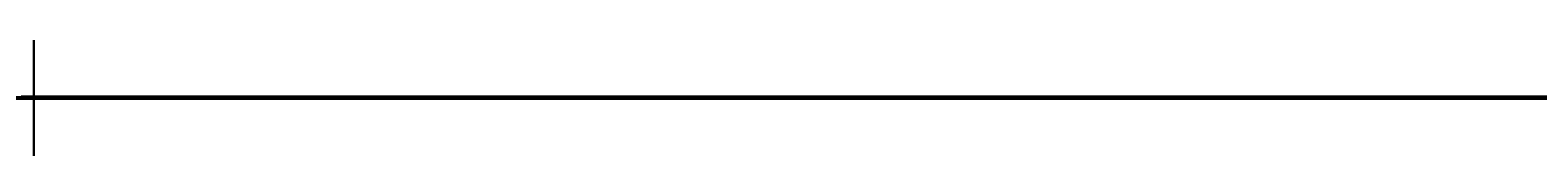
# Model space of a CAD drawing. Header units: millimetres. Extents: x -12354389001 to 271431, y -126469 to 48347.
# Tile 66 of 79: x -12326531456 to -12326259394, y -53107 to -32213. Entities that reach past the tile are written whole.
import ezdxf
from ezdxf.enums import TextEntityAlignment as Align

# ---------------------------------------------------------------- set-up
doc = ezdxf.new("R2010")
doc.units = ezdxf.units.MM
for name, pattern in [('1', [0]), ('4', [5, 3, -2]), ('BGS', [10, 0, 10])]:
    doc.linetypes.add(name, pattern=pattern)
doc.layers.get('0').update_dxf_attribs({"lineweight": 9})
doc.layers.add('00 opisy', color=7, linetype='Continuous', lineweight=25)
doc.layers.add('EBUPP', color=7, linetype='1', lineweight=30)
for name, color, linetype in [('EADOD', 7, 'Continuous'), ('EDZPD', 3, '1'), ('EDZTD', 3, 'Continuous'), ('SDROK', 7, 'Continuous'), ('SDRPK', 7, '1'), ('SZOPO', 7, 'BGS'), ('SZZPZ', 102, 'Continuous'), ('UCCPOR', 6, '1'), ('UEEOO', 1, 'Continuous'), ('UEEPA', 1, '1'), ('UEEPON', 1, '1'), ('UEETO', 1, 'Continuous'), ('UGGOA', 2, 'Continuous'), ('UGGOO', 2, 'Continuous'), ('UGGPOR', 2, '1'), ('UGGTO', 2, 'Continuous'), ('UKKOA', 7, 'Continuous'), ('UKKOO', 1, 'Continuous'), ('UKKPA', 1, '1'), ('UKKPB', 1, '1'), ('UKKTO', 1, 'Continuous'), ('UTTPO', 1, '1'), ('UTTTO', 2, 'Continuous'), ('UWWOA', 5, 'Continuous'), ('UWWOO', 5, 'Continuous'), ('UWWPA', 5, '1'), ('UWWPO', 5, '4'), ('UWWTO', 5, 'Continuous'), ('WUKOS', 7, 'Continuous'), ('WUKPS', 7, '1'), ('ZAKRES', 2, '1')]:
    doc.layers.add(name, color=color, linetype=linetype)
doc.styles.get("Standard").update_dxf_attribs({"font": 'arial.ttf'})

# ---------------------------------------------------------------- blocks, each defined once
blk = doc.blocks.new('GRO')
blk.add_circle((0, 0), 0.09)
blk = doc.blocks.new('DLI')
blk.add_circle((0, 0), 0.09)
for centre, start, end in [((0, 0.750093), 30.14144, 149.85856), ((-0.713298, 0.231779), 102.145781, 221.858708), ((0.713298, 0.231779), 318.141292, 77.854219), ((-0.440797, -0.606751), 174.149498, 293.852913), ((0.440797, -0.606751), 246.147087, 5.850502)]:
    blk.add_arc(centre, 0.75, start, end)
blk = doc.blocks.new('TRA')
for p, q in [((-5.5, 2.7539), (-5.5, 1.7539)), ((-4.5, 2.7539), (-4.5, 1.7539)), ((4.5, 2.7539), (4.5, 1.7539)), ((5.5, 2.7539), (5.5, 1.7539)), ((-0.5, -2.2461), (-0.5, -3.2461)), ((0.5, -2.2461), (0.5, -3.2461))]:
    blk.add_line(p, q)
blk = doc.blocks.new('DIG')
for p, q in [((-0.6024, 0.1875), (-0.9874, 1.3242)), ((-0.9874, 1.3242), (-0.0078, 0.6309)), ((-0.0078, 0.6309), (0.9542, 1.3483)), ((0.9542, 1.3483), (0.5976, 0.2024)), ((0.5976, 0.2024), (1.5772, -0.4909)), ((-1.5645, -0.5299), (-0.6024, 0.1875)), ((-0.3645, -0.515), (-1.5645, -0.5299)), ((0.0205, -1.6517), (-0.3645, -0.515)), ((0.3772, -0.5058), (0.0205, -1.6517)), ((1.5772, -0.4909), (0.3772, -0.5058))]:
    blk.add_line(p, q)
blk.add_circle((0, 0), 0.09)
blk = doc.blocks.new('SLS')
blk.add_circle((0, 0), 0.35)
blk = doc.blocks.new('LAT')
for p, q in [((0, 1.2), (0, 2)), ((-2, 0), (-1.2, 0)), ((1.2, 0), (2, 0)), ((0, -1.2), (0, -2))]:
    blk.add_line(p, q)
blk = doc.blocks.new('KRA')
for p, q in [((-0.75, -0.3571), (-0.75, 0.3571)), ((-0.75, 0.3571), (0.75, 0.3571)), ((-0.25, -0.3571), (-0.25, 0.3571)), ((0.25, -0.3571), (0.25, 0.3571)), ((0.75, 0.3571), (0.75, -0.3571)), ((0.75, -0.3571), (-0.75, -0.3571))]:
    blk.add_line(p, q)
blk = doc.blocks.new('WLZ')
blk.add_circle((0, 0), 0.4)
blk = doc.blocks.new('ZAS')
for p, q in [((0.25, 0.25), (-0.25, 0.25)), ((-0.25, 0.25), (-0.25, -0.25)), ((0.25, -0.25), (0.25, 0.25)), ((-0.25, -0.25), (0.25, -0.25))]:
    blk.add_line(p, q)
blk = doc.blocks.new('HYP')
for p, q in [((0, 1.5), (-0.5303, 0.9697)), ((0, 1.5), (0.5303, 0.9697)), ((0, 0.75), (0, 1.5))]:
    blk.add_line(p, q)
blk.add_circle((0, 0), 0.75)
blk = doc.blocks.new('WSP')
blk.add_circle((0, 0), 0.09)
blk = doc.blocks.new('Wrocławska 82')
at = {"layer": 'EBUPP', "linetype": '1'}
for p, q in [((-294997.89, 34119.71), (-294968.16, 34112.41)), ((-294965.16, 34101.16), (-294980.64, 34104.96)), ((-294976.87, 34057.14), (-294973.47, 34070.83)), ((-294973.47, 34070.83), (-294961.48, 34067.94)), ((-294965.36, 34054.28), (-294976.87, 34057.14)), ((-294976.75, 34040.67), (-294968.35, 34038.65)), ((-294970.77, 34028.69), (-294979.15, 34030.71)), ((-294974.2, 34014.47), (-294970.77, 34028.69)), ((-294987.1, 34016.15), (-294975.66, 34013.4)), ((-294975.66, 34013.4), (-294974.2, 34014.47)), ((-294961.75, 33995.68), (-294979.7, 34000)), ((-294985.53, 33864.61), (-294968.59, 33860.5)), ((-294965.82, 33849.28), (-294984.37, 33853.77)), ((-294968.66, 33814.82), (-294971.47, 33809.78)), ((-294971.47, 33809.78), (-294968.7, 33808.23)), ((-294973, 33714.71), (-294986.04, 33718.3))]:
    blk.add_line(p, q, dxfattribs=at)
at = {"layer": 'EDZPD', "linetype": '1'}
for p, q in [((-294988.97, 34141.91), (-294974.48, 34137.71)), ((-294974.48, 34137.71), (-294952.4, 34131.45)), ((-294944.14, 33828.21), (-294970.04, 33781.51)), ((-294970.04, 33781.51), (-294972.51, 33777.05)), ((-294952.75, 33776.32), (-294970.04, 33781.51)), ((-294972.51, 33777.05), (-294987.51, 33750)), ((-294965.3, 33724.6), (-294984.03, 33728.11))]:
    blk.add_line(p, q, dxfattribs=at)
at = {"layer": 'SDROK'}
for p, q in [((-294977.3144, 34044.945), (-294974.383, 34044.945)), ((-294972.2288, 33979.1808), (-294973.5363, 33977.2716)), ((-294976.4677, 33977.2716), (-294973.5363, 33977.2716))]:
    blk.add_line(p, q, dxfattribs=at)
at = {"layer": 'SDRPK', "linetype": '1'}
for p, q in [((-294978.43, 34164.53), (-294975.62, 34168.54)), ((-294972.71, 34166.79), (-294971.93, 34167.4)), ((-294973.48, 34164.71), (-294971.02, 34167.18)), ((-294974.6, 34164.21), (-294972.71, 34166.79)), ((-294974.73, 34162.35), (-294973.48, 34164.71)), ((-294975.59, 34162.14), (-294974.6, 34164.21)), ((-294974.73, 34162.35), (-294970.61, 34161.97)), ((-294974.42, 34158.04), (-294975.59, 34162.14)), ((-294970.61, 34161.97), (-294964.94, 34160.58)), ((-294974.51, 34158.03), (-294985.1, 34159.05)), ((-294982.63, 34158.14), (-294967.76, 34153.67)), ((-294990.84, 34149.59), (-294973.31, 34144.36)), ((-294973.31, 34144.36), (-294961.15, 34140.56)), ((-294983.26, 34144.12), (-294968.55, 34139.71)), ((-294967.36, 34078.53), (-294987.22, 34083.2)), ((-294957.67, 34071.01), (-294972.82, 34074.59)), ((-294988.86, 33996.5), (-294965.29, 33990.71)), ((-294998.3, 33993.18), (-294919.48, 33973.86)), ((-294971.33, 33980.26), (-294973.08, 33979.58)), ((-294970.87, 33979.06), (-294971.33, 33980.26)), ((-294973.08, 33979.58), (-294972.62, 33978.38)), ((-294972.62, 33978.38), (-294970.87, 33979.06)), ((-294914.93, 33943.43), (-295031.34, 33971.7)), ((-294931.78, 33940.05), (-295016.3, 33960.57)), ((-295004.82, 33901.12), (-294946.88, 33887.19)), ((-295012.32, 33898.07), (-294945.64, 33882.04)), ((-294954.09, 33868.29), (-294986.99, 33876.26)), ((-294979.68, 33868.52), (-294974.59, 33869.88)), ((-294974.59, 33869.88), (-294963.72, 33867.16)), ((-294959.68, 33853.08), (-294975.49, 33832.7)), ((-294972.25, 33831.17), (-294966.91, 33838.3)), ((-294975.49, 33832.7), (-294981.73, 33821.86)), ((-294970.6, 33830.44), (-294977.11, 33819.12)), ((-294978.65, 33813.63), (-294971.47, 33809.78)), ((-294971.91, 33798.52), (-294965.28, 33809.82)), ((-294973.38, 33784.91), (-294960.41, 33807.31)), ((-294974.83, 33805.01), (-294974.15, 33806.26)), ((-294974.15, 33806.26), (-294972.87, 33805.56)), ((-294972.87, 33805.56), (-294973.55, 33804.32)), ((-294973.55, 33804.32), (-294974.83, 33805.01)), ((-294976.73, 33801.52), (-294976.05, 33802.76)), ((-294976.05, 33802.76), (-294974.77, 33802.07)), ((-294974.77, 33802.07), (-294975.45, 33800.82)), ((-294975.45, 33800.82), (-294976.73, 33801.52)), ((-294975.88, 33798.94), (-294975.2, 33800.18)), ((-294975.2, 33800.18), (-294973.92, 33799.49)), ((-294973.92, 33799.49), (-294974.6, 33798.24)), ((-294974.6, 33798.24), (-294975.88, 33798.94)), ((-294974.02, 33794.88), (-294971.91, 33798.52)), ((-294982.92, 33768.5), (-294973.38, 33784.91)), ((-294973.7, 33766.87), (-294968.86, 33774.93)), ((-294978.11, 33759.75), (-294973.7, 33766.87)), ((-294976.25, 33755.71), (-294969.67, 33766.78)), ((-294973.57, 33755.69), (-294969.86, 33761.82)), ((-294976.25, 33755.71), (-294979.63, 33750)), ((-294974.89, 33752.78), (-294976.25, 33755.71)), ((-294972.33, 33752.59), (-294973.57, 33755.69)), ((-294976.48, 33750), (-294974.89, 33752.78)), ((-294973.9, 33750), (-294972.33, 33752.59)), ((-294973.95, 33750), (-294986.21, 33730.98)), ((-294973.95, 33750.01), (-294973.95, 33750)), ((-294967.16, 33725.57), (-294985.33, 33730.39)), ((-294989.63, 33727.44), (-294968.94, 33722.37)), ((-294975.43, 33721.76), (-294976.66, 33717.88)), ((-294969.94, 33720.36), (-294975.43, 33721.76))]:
    blk.add_line(p, q, dxfattribs=at)
at = {"layer": 'SDRPK', "linetype": '4'}
for p, q in [((-294966.84, 34113.24), (-294980.24, 34116.57)), ((-294979.73, 34103.73), (-294976.14, 34102.82)), ((-294979.56, 34089.2), (-294975.91, 34103.73)), ((-294971.9, 34102.78), (-294975.61, 34088.25)), ((-294972.11, 34101.79), (-294966.54, 34100.43)), ((-294994.13, 34090.55), (-294972.56, 34085.28)), ((-294980.48, 34088.66), (-294975.1, 34087.36)), ((-294975.61, 34088.25), (-294975.1, 34087.36)), ((-294975.1, 34087.36), (-294948.03, 34080.85)), ((-294972.56, 34085.28), (-294972.04, 34084.38)), ((-294970.67, 34084.07), (-294969.79, 34084.61)), ((-294972.04, 34084.38), (-294973.18, 34079.89)), ((-294971.73, 34079.62), (-294970.67, 34084.07)), ((-294962.28, 34069.18), (-294973, 34071.7)), ((-294966.34, 34053.48), (-294977.18, 34056.11)), ((-294978.22, 34051.7), (-294966.91, 34048.9)), ((-294967.4, 34046.81), (-294978.77, 34049.54)), ((-294977.47, 34041.94), (-294969.1, 34039.95)), ((-294972.09, 34027.81), (-294980.51, 34029.84)), ((-294974.58, 34017.33), (-294972.09, 34027.81)), ((-294973.57, 34017.09), (-294986, 34020.08)), ((-294974.74, 34017.22), (-294975.34, 34014.74)), ((-294973.6, 34016.95), (-294974.74, 34017.22)), ((-294974.55, 34016.87), (-294975.08, 34014.68)), ((-294973.67, 34016.66), (-294974.55, 34016.87)), ((-294974.35, 34016.44), (-294974.72, 34014.92)), ((-294973.76, 34016.3), (-294974.35, 34016.44)), ((-294974.72, 34014.92), (-294974.13, 34014.78)), ((-294975.34, 34014.74), (-294974.2, 34014.47)), ((-294975.08, 34014.68), (-294974.2, 34014.47)), ((-294973.98, 33997.49), (-294978.45, 33998.56)), ((-294973.72, 33998.56), (-294973.98, 33997.49)), ((-294961.04, 33994.23), (-294973.98, 33997.49)), ((-294974.92, 33972.45), (-294996.22, 33977.82)), ((-294961.62, 33968.89), (-294974.92, 33972.45)), ((-294963.57, 33966.42), (-294986.15, 33971.88)), ((-294986.29, 33971.32), (-294963.7, 33965.87)), ((-294978.46, 33969.43), (-294963.78, 33965.69)), ((-294968.24, 33861.92), (-294985.18, 33866.05))]:
    blk.add_line(p, q, dxfattribs=at)
at = {"layer": 'SDRPK', "linetype": '1'}
blk.add_circle((-294976.28, 33806.41), 0.37, dxfattribs=at)
for centre, radius, start, end in [((-294980.6992, 34102.6749), 55.7, 71.15761, 83.6203), ((-294985.0812, 33801.9358), 13.12, 308.02066, 327.46675)]:
    blk.add_arc(centre, radius, start, end, dxfattribs=at)
at = {"layer": 'SZOPO', "linetype": 'BGS'}
for p, q in [((-294994.54, 34142.76), (-294952.81, 34130.7)), ((-294972.58, 34074.53), (-294973.24, 34071.76)), ((-294962.56, 33992.7), (-294978.23, 33996.47)), ((-294992.46, 33991.05), (-294969.69, 33985.22)), ((-294995.6, 33978.36), (-294962.11, 33969.71)), ((-294995.14, 33973.23), (-294964.01, 33965.45)), ((-294983.06, 33821.42), (-294976.03, 33832.91)), ((-294972.26, 33831.16), (-294965.03, 33828.32)), ((-294979.06, 33812.89), (-294969.19, 33807.42)), ((-294975.2, 33772.79), (-294954.13, 33810.71)), ((-294969.19, 33807.42), (-294977.06, 33793.1)), ((-294987.85, 33750), (-294975.2, 33772.79)), ((-294973.51, 33755.84), (-294968.23, 33764.89)), ((-294972.52, 33752.68), (-294973.51, 33755.84)), ((-294973.88, 33750.06), (-294972.52, 33752.68)), ((-294973.9, 33750), (-294985.59, 33731.6)), ((-294973.9, 33750), (-294973.9, 33750)), ((-294976.74, 33728.6), (-294966.98, 33725.89)), ((-294975.21, 33721.28), (-294976.39, 33717.81)), ((-294970.03, 33720.08), (-294975.21, 33721.28))]:
    blk.add_line(p, q, dxfattribs=at)
at = {"layer": 'UCCPOR', "linetype": '1'}
for p, q in [((-294998.28, 34047.24), (-294968.02, 34040.05)), ((-294995.45, 34045.72), (-294968.21, 34039.25)), ((-294985.71, 33848.14), (-294944.05, 33838.05)), ((-294943.3, 33837.07), (-294985.96, 33847.19))]:
    blk.add_line(p, q, dxfattribs=at)
at = {"layer": 'UEEPON', "linetype": '1'}
for p, q in [((-294978.08, 34160.26), (-294973.63, 34159.16)), ((-294973.51, 34158.87), (-294978.02, 34159.98)), ((-294973.84, 34158.61), (-294978.09, 34159.7)), ((-294973.63, 34159.16), (-294973.84, 34158.61)), ((-294969.89, 34158.03), (-294973.01, 34158.83)), ((-294974.63, 34141.95), (-294978.89, 34143.44)), ((-294981.06, 34142.93), (-294975.55, 34141.18)), ((-294967.28, 34139.42), (-294974.63, 34141.95)), ((-294975.55, 34141.18), (-294970.13, 34139.63)), ((-294970.13, 34139.63), (-294968.54, 34139.17)), ((-294981.06, 34103.17), (-294972.34, 34100.99)), ((-294972.34, 34100.99), (-294970.72, 34100.59)), ((-294970.72, 34100.59), (-294969.61, 34100.31)), ((-294978.85, 34083.84), (-294966.54, 34080.96)), ((-294968.54, 33981.73), (-294978.63, 33984.17)), ((-294966.2, 33878.26), (-295008.12, 33887.42)), ((-294985.22, 33883.78), (-294956.94, 33877.55)), ((-294974.96, 33873.39), (-294988.52, 33876.6)), ((-294972.22, 33872.74), (-294974.96, 33873.39)), ((-294966.53, 33871.39), (-294972.22, 33872.74)), ((-294978.23, 33830.89), (-294964.15, 33849.94)), ((-294973.17, 33773.62), (-294956.86, 33803.3)), ((-294978.21, 33774.47), (-294968.34, 33791.62)), ((-294970.4, 33778.34), (-294965.46, 33788.01)), ((-294970.77, 33779.49), (-294968.68, 33783.12)), ((-294975.11, 33772.04), (-294970.77, 33779.49)), ((-294973.35, 33773.16), (-294970.4, 33778.34)), ((-294970.4, 33778.34), (-294969.71, 33778.05)), ((-294976.89, 33767.39), (-294973.17, 33773.62)), ((-294974.72, 33770.81), (-294973.35, 33773.16)), ((-294978.76, 33765.89), (-294975.11, 33772.04)), ((-294976.14, 33768.38), (-294974.72, 33770.81)), ((-294976.49, 33767.78), (-294976.14, 33768.38)), ((-294976.23, 33730.61), (-294976.62, 33730.71)), ((-294973.89, 33730.07), (-294976.23, 33730.61)), ((-294978.35, 33730.27), (-294973.89, 33729.56)), ((-294969.96, 33729.14), (-294973.89, 33730.07)), ((-294973.89, 33729.56), (-294973.25, 33729.45)), ((-294973.25, 33729.45), (-294970.82, 33729.07)), ((-294965.68, 33728.12), (-294969.96, 33729.14)), ((-294970.82, 33729.07), (-294969.5, 33728.86)), ((-294971.31, 33717.86), (-294978.53, 33719.84))]:
    blk.add_line(p, q, dxfattribs=at)
at = {"layer": 'UEETO'}
blk.add_line((-294976.0847, 33831.2582), (-294967.0733, 33831.2582), dxfattribs=at)
at = {"layer": 'UGGPOR', "linetype": '1'}
for p, q in [((-294976.7, 34140.55), (-294972.9, 34139.28)), ((-294977.17, 34139.96), (-294971.5, 34138.25)), ((-294972.9, 34139.28), (-294972.09, 34139)), ((-294972.09, 34139), (-294967.59, 34137.49)), ((-294971.5, 34138.25), (-294967.32, 34136.94)), ((-294976.66, 33831.95), (-294973.8, 33830.47)), ((-294973.8, 33830.47), (-294969.63, 33828.31))]:
    blk.add_line(p, q, dxfattribs=at)
at = {"layer": 'UGGTO'}
blk.add_line((-294983.2166, 33835.2808), (-294975.5081, 33835.2808), dxfattribs=at)
at = {"layer": 'UKKOA'}
for p, q in [((-294976.4998, 34122.93), (-294970.1158, 34122.93)), ((-294972.12, 34073.96), (-294970.9939, 34075.2548)), ((-294970.9939, 34075.2548), (-294964.5448, 34075.2548)), ((-294979.387, 33971.1348), (-294973.1334, 33971.1348)), ((-294974.54, 33863.52), (-294976.7739, 33865.3725)), ((-294978.2961, 33864.8082), (-294972.0424, 33864.8082)), ((-294971.61, 33863.71), (-294972.0424, 33864.8082)), ((-294981.9462, 33849.9329), (-294975.6274, 33849.9329)), ((-294980.5218, 33842.5537), (-294974.5287, 33842.5537)), ((-294981.6662, 33838.1736), (-294975.3474, 33838.1736)), ((-294973.28, 33837.86), (-294975.3386, 33836.1704)), ((-294981.3317, 33836.1704), (-294975.3386, 33836.1704)), ((-294972.27, 33783.2), (-294974.7476, 33782.3423)), ((-294980.6755, 33782.3423), (-294974.7476, 33782.3423)), ((-294972.6489, 33725.3423), (-294974.2116, 33723.5249)), ((-294980.1395, 33723.5249), (-294974.2116, 33723.5249))]:
    blk.add_line(p, q, dxfattribs=at)
at = {"layer": 'UKKPB', "linetype": '1'}
for p, q in [((-294980.55, 34166.18), (-294973.45, 34161.57)), ((-294969.95, 34158.24), (-294976.84, 34162.76)), ((-294973.45, 34161.57), (-294964.95, 34156.02)), ((-294960.88, 34152.38), (-294969.95, 34158.24)), ((-294976.76, 34122.06), (-294969.21, 34121.96)), ((-294966.53, 34119.13), (-294976.76, 34121.97)), ((-294976.84, 34121.86), (-294970.07, 34115.78)), ((-294970.07, 34115.78), (-294969.66, 34115.42)), ((-294977.45, 34075.17), (-294972.41, 34073.92)), ((-294954.54, 34072.94), (-294971.81, 34073.88)), ((-294976.73, 34072.48), (-294973.47, 34070.83)), ((-294965.36, 34054.28), (-294972.43, 34046.7)), ((-294972.43, 34046.7), (-294972.8, 34046.3)), ((-294972.8, 34046.3), (-294979.19, 34039.46)), ((-294976.67, 34015.58), (-294974.08, 34014.97)), ((-294953.73, 33985.05), (-294977.22, 33991.01)), ((-294985.06, 33866.87), (-294971.91, 33863.78)), ((-294971.31, 33863.7), (-294966.77, 33863.97)), ((-294974.24, 33863.52), (-294971.9, 33863.63)), ((-294975.01, 33862.06), (-294974.68, 33863.26)), ((-294973.28, 33838.16), (-294949.78, 33856.44)), ((-294982.96, 33849.57), (-294972.2, 33847.19)), ((-294972.2, 33847.19), (-294970.53, 33846.83)), ((-294970.53, 33846.83), (-294952.62, 33842.87)), ((-294966.23, 33844.17), (-294982.01, 33845.68)), ((-294973.47, 33837.63), (-294977.61, 33833.35)), ((-294972.25, 33792.74), (-294968.24, 33799.71)), ((-294974.17, 33793.7), (-294972.15, 33792.5)), ((-294982.33, 33775.31), (-294972.25, 33792.74)), ((-294972.15, 33792.5), (-294970.68, 33791.62)), ((-294970.68, 33791.62), (-294970.3, 33791.39)), ((-294970.15, 33790.78), (-294972.22, 33783.52)), ((-294972.35, 33782.91), (-294975.63, 33777.02)), ((-294975.63, 33777.02), (-294976.46, 33775.53)), ((-294974.95, 33764.47), (-294969.41, 33774.31)), ((-294979.35, 33756.7), (-294974.95, 33764.47)), ((-294972.65, 33725.71), (-294977.79, 33726.97)), ((-294967.59, 33724.31), (-294972.07, 33725.49)), ((-294972.34, 33725.27), (-294973.84, 33718.47)), ((-294973.84, 33718.47), (-294974.21, 33716.81)), ((-294974.21, 33716.81), (-294974.58, 33715.14))]:
    blk.add_line(p, q, dxfattribs=at)
at = {"layer": 'UKKTO'}
for p, q in [((-294977.06, 34122.06), (-294976.3548, 34122.1364)), ((-294976.3548, 34122.1364), (-294967.0721, 34122.1364)), ((-294983.836, 34077.0186), (-294974.8789, 34077.0186)), ((-294972.12, 34073.96), (-294971.2204, 34074.7378)), ((-294971.2204, 34074.7378), (-294962.209, 34074.7378)), ((-294984.9624, 33865.6662), (-294975.9511, 33865.6662)), ((-294974.54, 33863.52), (-294975.9511, 33865.6662)), ((-294979.8849, 33865.0604), (-294970.8193, 33865.0604)), ((-294971.61, 33863.71), (-294970.8193, 33865.0604)), ((-294982.4628, 33849.9145), (-294973.4514, 33849.9145)), ((-294981.358, 33842.9976), (-294972.3467, 33842.9976)), ((-294982.0351, 33842.395), (-294973.0781, 33842.395)), ((-294982.249, 33838.2222), (-294973.2376, 33838.2222)), ((-294973.28, 33837.86), (-294974.5256, 33835.9058)), ((-294983.5912, 33835.9058), (-294974.5256, 33835.9058)), ((-294984.1448, 33825.0914), (-294975.1335, 33825.0914)), ((-294972.27, 33783.2), (-294974.0616, 33781.221)), ((-294983.0187, 33781.221), (-294974.0616, 33781.221))]:
    blk.add_line(p, q, dxfattribs=at)
at = {"layer": 'UTTPO', "linetype": '1'}
for p, q in [((-294971.44, 34137.49), (-294980.77, 34140.21)), ((-294965.81, 34136.69), (-294977.14, 34140.15)), ((-294968.47, 34136.62), (-294971.44, 34137.49)), ((-294946.87, 34117.37), (-295012.89, 34133.94)), ((-294964.87, 34119.17), (-295018.52, 34133.12)), ((-294951.43, 34076.64), (-294980.62, 34082.15)), ((-294980.34, 34074.8), (-294973.52, 34073.63)), ((-294973.52, 34073.63), (-294962.68, 34070.97)), ((-294987.22, 33984.65), (-294967.04, 33979.85))]:
    blk.add_line(p, q, dxfattribs=at)
at = {"layer": 'UTTTO'}
blk.add_line((-294979.7417, 34083.9135), (-294971.4903, 34083.9135), dxfattribs=at)
at = {"layer": 'UWWPO', "linetype": '1'}
for p, q in [((-294975.81, 34168.55), (-294977.99, 34168.6)), ((-294985.19, 34088.03), (-294955.45, 34080.63)), ((-294949, 33981.43), (-294985.07, 33990.3)), ((-294971.81, 33887.03), (-294982.01, 33889.39)), ((-294969.17, 33885.35), (-294981.4, 33888.24)), ((-294969.92, 33886.6), (-294971.81, 33887.03)), ((-294944.95, 33880.83), (-294969.92, 33886.6)), ((-294967.34, 33865.62), (-294976.19, 33867.81)), ((-294977.4, 33847.18), (-294972.42, 33845.93)), ((-294972.42, 33845.93), (-294970.54, 33845.46)), ((-294970.54, 33845.46), (-294965.55, 33844.22)), ((-294970.65, 33837.01), (-294969.53, 33838.59)), ((-294976.67, 33828.51), (-294970.65, 33837.01)), ((-294970.99, 33761.96), (-294966.72, 33768.8)), ((-294972.38, 33756.4), (-294970.99, 33761.96)), ((-294972.57, 33755.64), (-294972.38, 33756.4)), ((-294972.67, 33755.25), (-294972.57, 33755.64)), ((-294973.97, 33750.04), (-294972.67, 33755.25)), ((-294973.98, 33750), (-294975.32, 33745.21)), ((-294973.97, 33750.04), (-294973.98, 33750)), ((-294975.31, 33745.25), (-294967.6, 33743.33)), ((-294975.32, 33745.21), (-294982.57, 33717.35)), ((-294974.19, 33744.97), (-294974.36, 33744.35))]:
    blk.add_line(p, q, dxfattribs=at)
at = {"layer": 'UWWTO'}
for p, q in [((-294976.39, 33867.86), (-294975.9613, 33867.7728)), ((-294975.9613, 33867.7728), (-294966.9499, 33867.7728)), ((-294977.0665, 33848.0961), (-294968.3266, 33848.0961))]:
    blk.add_line(p, q, dxfattribs=at)
at = {"layer": 'WUKPS', "linetype": '1'}
for p, q in [((-294952, 34120.44), (-294999.11, 34132.79)), ((-294984.54, 34130.3), (-294973.06, 34127.36)), ((-294974.87, 34127.82), (-294975.04, 34127.17)), ((-294972.93, 34127.33), (-294973.27, 34126.01)), ((-294973.06, 34127.36), (-294955.99, 34123.01)), ((-294970.99, 34126.84), (-294971.16, 34126.17)), ((-294982.9, 33878.92), (-294973.98, 33876.78)), ((-294967.58, 33873.63), (-294983.33, 33877.35)), ((-294975.77, 33877.21), (-294976.14, 33875.65)), ((-294973.83, 33876.74), (-294974.02, 33875.97)), ((-294973.98, 33876.78), (-294954.54, 33871.96)), ((-294971.89, 33876.26), (-294972.26, 33874.74)), ((-294969.94, 33875.78), (-294970.13, 33875.03))]:
    blk.add_line(p, q, dxfattribs=at)
at = {"layer": 'ZAKRES', "linetype": '1'}
for p, q in [((-295022.58, 34151.49), (-294952.41, 34131.44)), ((-294944.15, 33828.28), (-294970.02, 33781.54)), ((-294970.02, 33781.54), (-294987.63, 33749.64))]:
    blk.add_line(p, q, dxfattribs=at)
at = {"layer": 'EADOD'}
blk.add_blockref('GRO', (-294974.48, 34137.71), dxfattribs=at)
at = {"layer": 'SZZPZ'}
for name, p in [('TRA', (-294967.98, 34162.26)), ('DLI', (-294973.85, 34135.29)), ('TRA', (-294969.29, 34128.35)), ('DLI', (-294975.33, 34128.2)), ('TRA', (-294966.39, 34115.11)), ('TRA', (-294971.08, 34091.8)), ('TRA', (-294977.2, 34082.49)), ('TRA', (-294978.3, 34022.68)), ('DLI', (-294971.77, 33985.26)), ('TRA', (-294964.45, 33978.71)), ('TRA', (-294972, 33975.86)), ('TRA', (-294967.76, 33975.86)), ('TRA', (-294969.88, 33973.74)), ('TRA', (-294978.49, 33963)), ('DLI', (-294971.94, 33964.02)), ('TRA', (-294977.04, 33938.01)), ('TRA', (-294965.07, 33918.29)), ('TRA', (-294979.88, 33906.48)), ('TRA', (-294968.77, 33879.14)), ('DLI', (-294976.2, 33874.24)), ('DLI', (-294970.11, 33872.75)), ('DIG', (-294969.21, 33824)), ('TRA', (-294970.15, 33819.3)), ('DIG', (-294973.49, 33815.73)), ('TRA', (-294978.75, 33805.31)), ('DLI', (-294968.8, 33788.57)), ('DLI', (-294971.54, 33783.61)), ('DLI', (-294974.37, 33778.6)), ('TRA', (-294975.82, 33774.55)), ('TRA', (-294972.26, 33772.52)), ('DLI', (-294977.55, 33772.5)), ('TRA', (-294968.99, 33751.05)), ('TRA', (-294970.23, 33745.75)), ('TRA', (-294966.65, 33734.59)), ('TRA', (-294976.73, 33733.95)), ('DLI', (-294970.98, 33732.68))]:
    blk.add_blockref(name, p, dxfattribs=at)
at = {"layer": 'UEEPA'}
for p, rotation in [((-294973.26, 34158.89), 39.030013), ((-294969.48, 33777.96), 15.40999)]:
    blk.add_blockref('LAT', p, dxfattribs=dict(at, rotation=rotation))
blk.add_blockref('SLS', (-294973.26, 34158.89), dxfattribs=at)
at = {"layer": 'UKKPA'}
for name, p, rotation in [('KRA', (-294975.26, 34163.49), 62.74000399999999), ('WLZ', (-294972.12, 34073.96), 330.349999), ('KRA', (-294976.58, 33840.32), 74.799987), ('KRA', (-294974.33, 33793.89), 53.96998600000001), ('KRA', (-294970.03, 33791.34), 54.749994), ('WLZ', (-294972.27, 33783.2), 331.139999), ('KRA', (-294970.04, 33766.59), 55.74998799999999), ('KRA', (-294976.77, 33754.87), 57.50999200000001)]:
    blk.add_blockref(name, p, dxfattribs=dict(at, rotation=rotation))
for p in [(-294971.61, 33863.71), (-294974.54, 33863.52), (-294973.28, 33837.86), (-294972.36, 33725.57)]:
    blk.add_blockref('WLZ', p, dxfattribs=at)
at = {"layer": 'UWWPA'}
for name, p in [('HYP', (-294976.77, 33868.03)), ('ZAS', (-294974.3, 33744.18))]:
    blk.add_blockref(name, p, dxfattribs=at)
at = {"layer": 'UWWPA', "rotation": 89.99999900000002}
blk.add_blockref('ZAS', (-294976.39, 33867.86), dxfattribs=at)
at = {"layer": 'WUKOS'}
for p in [(-294975.24, 34163.47), (-294976.07, 34103.66), (-294971.77, 34102.5), (-294974.8, 34087.51), (-294971.52, 34079.72), (-294971.62, 34079.34), (-294973.51, 34071.08), (-294970.98, 34028.46), (-294974.04, 33997.31), (-294971.3, 33980.42), (-294970.81, 33978.93), (-294972.31, 33963.96), (-294974.54, 33870.05), (-294975.54, 33832.91), (-294975.28, 33832.63), (-294970.53, 33830.95), (-294976.43, 33817.25), (-294974.18, 33806.48), (-294974.32, 33793.74), (-294969.99, 33791.3), (-294972.2, 33783.11), (-294970.06, 33766.59), (-294975.34, 33764.74), (-294974.6, 33764.45)]:
    blk.add_blockref('WSP', p, dxfattribs=at)
at = {"layer": 'EADOD', "oblique": 15}
blk.add_text('Wrocławska', height=2.5, rotation=343.4, dxfattribs=at).set_placement((-294976.81, 34153.15), align=Align.TOP_LEFT)
at = {"layer": 'EDZTD', "oblique": 15}
blk.add_text('20/4', height=2.5, dxfattribs=at).set_placement((-294971.99, 33736.83), align=Align.TOP_LEFT)
at = {"layer": 'SDROK', "oblique": 15}
for s, p in [('bruk', (-294979.59, 34160.74)), ('bet.', (-294977.18, 34045.45)), ('bruk', (-294975.11, 33841)), ('zb.', (-294974.69, 33804.88)), ('zb.', (-294976.65, 33801.3)), ('zb.', (-294975.85, 33798.83)), ('zb.', (-294978.6, 33797.89))]:
    blk.add_text(s, height=1.5, dxfattribs=at).set_placement(p)
for s, rotation, p in [('j.asf.', 343.4, (-294976.13, 34147.85)), ('bruk', 75.67999, (-294975.97, 34093.31)), ('bet.', 346.51, (-294975.37, 34049.34)), ('bet.', 345.69, (-294977.58, 33969.2)), ('żwir', 346.356, (-294978.11, 33954.78)), ('asf.', 346.79, (-294970.78, 33866.4)), ('bet', 59.58, (-294972.07, 33799.14))]:
    blk.add_text(s, height=1.5, rotation=rotation, dxfattribs=at).set_placement(p)
blk.add_text('bet.', height=1.5, dxfattribs=at).set_placement((-294973, 33979.27), align=Align.TOP_RIGHT)
at = {"layer": 'UEEOO', "oblique": 15}
for s, rotation, p in [('eN', 344, (-294970.3, 34139.58)), ('eNA', 345.98, (-294975.39, 34101.62)), ('eNA', 346.66, (-294974.67, 33874.45)), ('eNA', 59.73999, (-294975.07, 33769.63)), ('eNA', 346.81, (-294976.4, 33731.69)), ('eWA', 351.09, (-294974.07, 33729.47))]:
    blk.add_text(s, height=1.8, rotation=rotation, dxfattribs=at).set_placement(p, align=Align.TOP_LEFT)
at = {"layer": 'UEETO', "oblique": 15}
for s, rotation, p in [('1-1.2/98', 346.95436, (-294976.08, 34102.75)), ('1-1.1/53', 349.06939, (-294972.57, 33882.03)), ('1-1.1/44', 348.24975, (-294970.52, 33880.18)), ('1-1.1/47', 345.57923, (-294981.14, 33875.83)), ('1-1.3/43', 60.19524, (-294979.33, 33777.03))]:
    blk.add_text(s, height=1.5, rotation=rotation, dxfattribs=at).set_placement(p, align=Align.TOP_LEFT)
blk.add_text('971b-1-20', height=1.5, dxfattribs=at).set_placement((-294966.54, 33831.76), align=Align.RIGHT)
at = {"layer": 'UGGOA', "oblique": 15}
blk.add_text('g', height=1.8, dxfattribs=at).set_placement((-294976.37, 33832.28))
at = {"layer": 'UGGOO', "oblique": 15}
for s, rotation, p in [('gA300', 341.45, (-294972.75, 34136.61)), ('g90PE', 332.62, (-294971.38, 33827.69))]:
    blk.add_text(s, height=1.8, rotation=rotation, dxfattribs=at).set_placement(p)
at = {"layer": 'UGGTO', "oblique": 15}
blk.add_text('971b-1-1', height=2.5, dxfattribs=at).set_placement((-294983.08, 33835.78))
blk.add_text('1-1.1/2', height=1.5, rotation=334.41847, dxfattribs=at).set_placement((-294974.65, 33830.08), align=Align.TOP_LEFT)
blk.add_text('971b-1-3', height=2.5, dxfattribs=at).set_placement((-294961.12, 33823.82), align=Align.TOP_RIGHT)
at = {"layer": 'UKKOA', "oblique": 15}
for s, p in [('214.73', (-294976.34, 34123.53)), ('214.20', (-294982.95, 34078.15)), ('214.34', (-294970.83, 34075.85)), ('213.68', (-294979.23, 33971.73)), ('212.02', (-294981.79, 33850.53))]:
    blk.add_text(s, height=1.8, dxfattribs=at).set_placement(p)
for s, p in [('213.77', (-294976.45, 34123.1)), ('212.40', (-294983.04, 34077.58)), ('k', (-294972.6, 34075.56)), ('zal.', (-294970.24, 34075.39)), ('ndo.', (-294979.97, 34019.56)), ('k', (-294976.58, 34017.1)), ('ndn.', (-294978.55, 33971.32)), ('k', (-294971.24, 33864.94)), ('k', (-294975.62, 33863.56)), ('211.04', (-294981.84, 33850.13)), ('211.88', (-294980.36, 33844.95)), ('210.83', (-294980.69, 33843.51)), ('212.08', (-294981.51, 33840.57)), ('k', (-294973.86, 33839.26)), ('210.98', (-294981.72, 33839.14)), ('210.46', (-294978.14, 33837.18)), ('209.68', (-294977.79, 33783.37)), ('k', (-294972.46, 33782.75)), ('k', (-294972.08, 33725.17)), ('209.55', (-294976.9, 33724.54))]:
    blk.add_text(s, height=1.8, dxfattribs=at).set_placement(p, align=Align.TOP_LEFT)
blk.add_text('k', height=1.8, rotation=46.9686, dxfattribs=at).set_placement((-294973.33, 34047.46), align=Align.TOP_LEFT)
for s, p in [('212.62', (-294976.13, 33865.97)), ('212.59', (-294971.4, 33865.41))]:
    blk.add_text(s, height=1.8, dxfattribs=at).set_placement(p, align=Align.RIGHT)
for s, p in [('212.21', (-294974.7, 33838.57)), ('211.68', (-294974.1, 33784.74)), ('211.93', (-294973.57, 33725.92))]:
    blk.add_text(s, height=1.8, dxfattribs=at).set_placement(p, align=Align.TOP_RIGHT)
at = {"layer": 'UKKOO', "oblique": 15}
for s, rotation, p in [('kA', 346.09, (-294977.41, 34076.46)), ('k350', 345.76, (-294980.92, 33993.12)), ('kA', 347.55, (-294970.81, 33847.86)), ('kA', 329.25, (-294971.5, 33793.26)), ('kA', 60.86001, (-294977.42, 33777.48)), ('kA', 77.57001, (-294975.32, 33716.88))]:
    blk.add_text(s, height=1.8, rotation=rotation, dxfattribs=at).set_placement(p, align=Align.TOP_LEFT)
at = {"layer": 'UKKTO', "oblique": 15}
for s, p in [('921d-3-22', (-294976.22, 34122.64)), ('921d-3-16', (-294983.7, 34077.52)), ('921d-3-17', (-294971.09, 34075.24)), ('971b-1-38', (-294982.33, 33850.41)), ('971b-1-36', (-294981.9, 33842.9)), ('971b-1-33', (-294984.01, 33825.59))]:
    blk.add_text(s, height=1.5, dxfattribs=at).set_placement(p)
for s, p in [('1-1.1/158', (-294981.74, 34122.98)), ('971b-1-37', (-294981.22, 33845)), ('971b-1-35', (-294982.11, 33840.22))]:
    blk.add_text(s, height=1.5, dxfattribs=at).set_placement(p, align=Align.TOP_LEFT)
for s, rotation, p in [('1-1.1/157', 345.38324, (-294972.73, 34120.5)), ('1-1.2/50', 321.25798, (-294971.27, 34118.25)), ('1-1.1/155', 349.09276, (-294975.66, 34075.69)), ('1-1.3/98', 46.161, (-294975.54, 34044.98)), ('1-1.1/14', 349.20691, (-294970.81, 33847.86)), ('1-1.1/177', 44.6038, (-294977.18, 33833.62)), ('1-1.3/68', 336.8641, (-294974.12, 33793.1)), ('1-1.1/121', 60.55817, (-294979.89, 33773.29))]:
    blk.add_text(s, height=1.5, rotation=rotation, dxfattribs=at).set_placement(p, align=Align.TOP_LEFT)
for s, p in [('971b-1-46', (-294975.42, 33866.17)), ('971b-1-45', (-294970.28, 33865.56)), ('971b-1-26', (-294973.53, 33781.72))]:
    blk.add_text(s, height=1.5, dxfattribs=at).set_placement(p, align=Align.RIGHT)
blk.add_text('971b-1-34', height=1.5, dxfattribs=at).set_placement((-294973.99, 33837.91), align=Align.TOP_RIGHT)
at = {"layer": 'UTTTO', "oblique": 15}
blk.add_text('921d-3-5', height=1.5, dxfattribs=at).set_placement((-294979.61, 34084.41))
at = {"layer": 'UWWOA', "oblique": 15}
for p in [(-294976.26, 33866.9), (-294973.91, 33743.02)]:
    blk.add_text('w', height=1.8, dxfattribs=at).set_placement(p)
blk.add_text('w', height=1.8, rotation=75.94, dxfattribs=at).set_placement((-294971.77, 33756.16))
at = {"layer": 'UWWOO', "oblique": 15}
for s, rotation, p in [('wA200', 358.59, (-294979.1, 34168.71)), ('wA', 347, (-294971.85, 33887.18)), ('wA65', 345.99, (-294974.02, 33846.45)), ('wA80', 54.71, (-294970.05, 33838.01)), ('wA', 54.71, (-294977.18, 33827.93))]:
    blk.add_text(s, height=1.8, rotation=rotation, dxfattribs=at).set_placement(p)
at = {"layer": 'UWWTO', "oblique": 15}
for s, rotation, p in [('1-1.1/79', 347.19653, (-294972.43, 33888.16)), ('1-1.1/75', 347.04724, (-294970.16, 33885.21)), ('1-1.1/69', 346.36398, (-294970.33, 33846.35)), ('1-1.1/68', 54.01321, (-294970.98, 33838.09)), ('1-1.1/68', 55.18062, (-294977.94, 33828.19))]:
    blk.add_text(s, height=1.5, rotation=rotation, dxfattribs=at).set_placement(p, align=Align.TOP_LEFT)
for s, p in [('971b-1-20', (-294975.83, 33868.27)), ('971b-1-21', (-294976.93, 33848.6))]:
    blk.add_text(s, height=1.5, dxfattribs=at).set_placement(p)
at = {"layer": 'WUKOS', "oblique": 15}
for s, rotation, p in [('215.60', 53.86999, (-294974.85, 34164.16)), ('215.65', 54.92001, (-294977.61, 34163.96)), ('215.23', 346.54, (-294980.33, 34129.39)), ('214.50', 346.44, (-294981.51, 34127.04)), ('214.85', 346.26, (-294980.29, 34103.72)), ('214.84', 345.44, (-294971.93, 34101.8)), ('214.59', 347.2, (-294974.54, 34087.48)), ('214.24', 349.65, (-294971.3, 34079.67)), ('214.18', 347.16, (-294971.81, 34078.45)), ('212.37', 346.33, (-294974.26, 33870.06)), ('212.29', 347.7, (-294981.82, 33852.1)), ('212.18', 53.79, (-294975.37, 33833.3)), ('212.08', 57.54999, (-294974.42, 33831.98)), ('211.80', 58.27, (-294975.2, 33764.77)), ('211.67', 58.27, (-294973.96, 33763.85)), ('211.57', 59.27999, (-294972.06, 33762.97)), ('211.96', 59.27999, (-294976.52, 33755.49))]:
    blk.add_text(s, height=1.8, rotation=rotation, dxfattribs=at).set_placement(p)
for s, p in [('215.43', (-294980.55, 34135.11)), ('214.71', (-294977.86, 34116.41)), ('214.64', (-294982.47, 34095.58)), ('214.61', (-294972.07, 34088.97)), ('214.38', (-294980.68, 34082.83)), ('214.24', (-294977.9, 34069.89)), ('214.27', (-294981.14, 34057.27)), ('214.27', (-294982.85, 34049.71)), ('214.54', (-294977.01, 34046.9)), ('214.60', (-294978.09, 34042.14)), ('214.52', (-294983.6, 34029.32)), ('214.50', (-294975.29, 34027.49)), ('214.42', (-294983.4, 34024.69)), ('213.98', (-294978.28, 33996.46)), ('213.88', (-294971.87, 33982.83)), ('213.76', (-294971.15, 33980.57)), ('213.75', (-294970.61, 33979.01)), ('213.67', (-294983.68, 33966.06)), ('213.66', (-294976.88, 33963.17)), ('213.24', (-294980.9, 33924.66)), ('213.06', (-294983.28, 33891.37)), ('213.03', (-294979.39, 33890.32)), ('213.33', (-294976.31, 33882.64)), ('212.87', (-294982.28, 33880.34)), ('213.34', (-294976.8, 33878.94)), ('212.52', (-294975.89, 33868.09)), ('212.65', (-294972.44, 33861.68)), ('212.19', (-294977.28, 33847.65)), ('212.21', (-294970.66, 33834.32)), ('211.98', (-294970.16, 33831.07)), ('212.08', (-294970.84, 33818.65)), ('211.93', (-294975.98, 33817.46)), ('211.92', (-294982.46, 33815.11)), ('212.05', (-294973.12, 33814.49)), ('211.88', (-294978.06, 33813.74)), ('212.08', (-294983.56, 33813.33)), ('212.16', (-294977.86, 33808.11)), ('211.98', (-294974.02, 33806.65)), ('212.07', (-294981.66, 33804.07)), ('211.88', (-294980.72, 33801.49)), ('211.87', (-294982.76, 33797.4)), ('211.57', (-294973.42, 33793.98)), ('211.77', (-294981.09, 33791.79)), ('211.59', (-294982.81, 33779.58)), ('211.50', (-294972.34, 33753.76)), ('211.55', (-294972.09, 33739.17)), ('212.16', (-294979.54, 33719.48))]:
    blk.add_text(s, height=1.8, dxfattribs=at).set_placement(p)

msp = doc.modelspace()

# ---------------------------------------------------------------- block references
at = {"layer": '00 opisy', "color": 7, "ltscale": 0.5, "xscale": 41788.44072896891, "zscale": 41788.44072896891}
msp.add_blockref('Wrocławska 82', (72579.819, -76527.721), dxfattribs=at)

doc.saveas('drawing.dxf')
